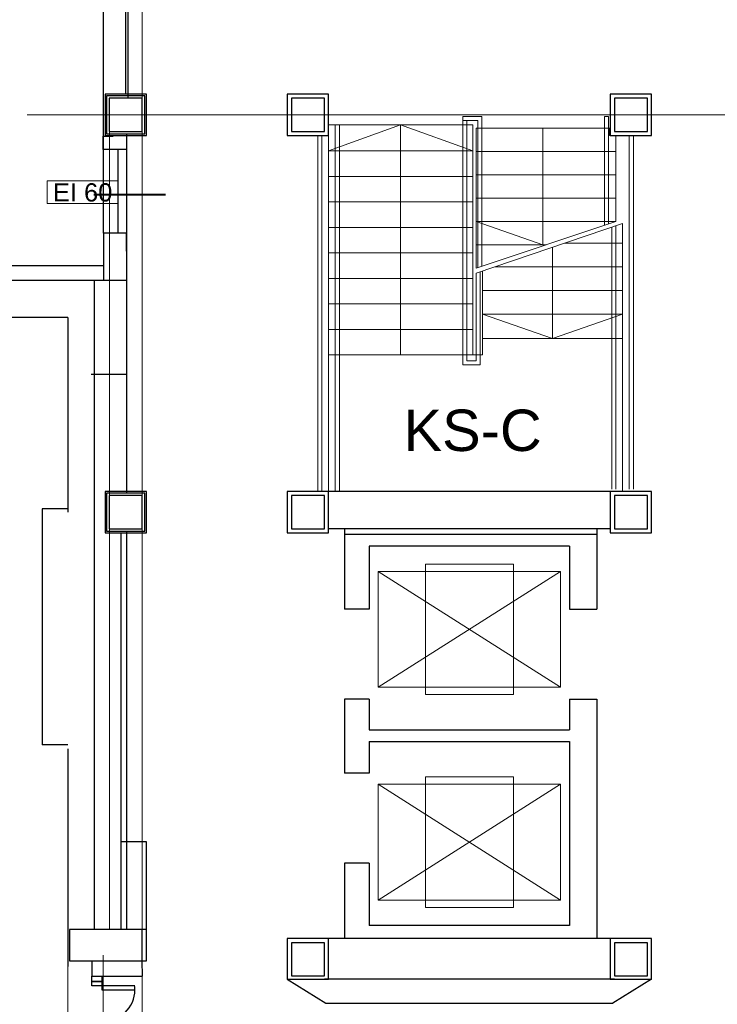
# Model space of a CAD drawing. Header units: millimetres. Extents: x 6612729504 to 6612744462, y 5733542327 to 5733549367.
# Tile 57 of 109: x 6612738035 to 6612738877, y 5733545071 to 5733546260. Entities that reach past the tile are written whole.
import ezdxf

# ---------------------------------------------------------------- set-up
doc = ezdxf.new("R2010")
doc.units = ezdxf.units.MM
doc.header["$MEASUREMENT"] = 0
doc.header["$XCLIPFRAME"] = 0
for name, color, linetype in [('!!!!_CIENKIE czerwone LINIE', 7, 'Continuous'), ('!!!!_SCIANY GRUBE', 7, 'Continuous'), ('___OPISY', 7, 'Continuous'), ('A_Stolarka_drzw_wew', 192, 'Continuous'), ('A_Stolarka_okna', 7, 'Continuous'), ('dwa_SCHODY', 7, 'Continuous'), ('dwa_SCHODY-balustr itp', 7, 'Continuous'), ('dwa_TEXT', 7, 'Continuous'), ('inw_PODCIĄGI', 7, 'Continuous'), ('inw_WIDOK', 7, 'Continuous'), ('OSIE', 7, 'Continuous'), ('WIDOK', 7, 'Continuous')]:
    doc.layers.add(name, color=color, linetype=linetype)
doc.styles.add('GENERATED_STYLE_1', font='arial.ttf')
picture_1 = doc.add_image_def('image1.jpg', size_in_pixel=(216, 320))

msp = doc.modelspace()

# ---------------------------------------------------------------- linework, layer by layer
at = {"layer": '!!!!_CIENKIE czerwone LINIE', "color": 252, "lineweight": 20}
msp.add_lwpolyline([(6612738153.160541, 5733546065.107563), (6612738067.529394, 5733546065.107563), (6612738067.529394, 5733546037.565586), (6612738153.160541, 5733546037.565586)], close=True, dxfattribs=at)
msp.add_lwpolyline([(6612738067.529394, 5733546037.565586), (6612738153.160541, 5733546037.565586)], dxfattribs=at)
at = {"layer": '!!!!_SCIANY GRUBE', "color": 252, "lineweight": 30}
for p, q in [((6612738135.516488, 5733546119.844685), (6612738135.516488, 5733546367.844632)), ((6612738135.516488, 5733546118.844685), (6612738135.516488, 5733546367.844632)), ((6612738165.516487, 5733546164.844685), (6612738165.516487, 5733546362.844685)), ((6612738135.516487, 5733546103.015399), (6612738135.516487, 5733546313.024934)), ((6612738162.516488, 5733546169.844685), (6612738162.516488, 5733546319.844685)), ((6612738135.516488, 5733546118.844685), (6612738147.516488, 5733546118.844685)), ((6612738135.516488, 5733546118.844685), (6612738147.516488, 5733546118.844685)), ((6612738147.516487, 5733546121.844685), (6612738163.516487, 5733546121.844685)), ((6612738147.516488, 5733546119.844685), (6612738163.516488, 5733546119.844685)), ((6612738147.516488, 5733546118.844685), (6612738147.516488, 5733546119.844685)), ((6612738147.516488, 5733546119.844685), (6612738163.516488, 5733546119.844685)), ((6612738147.516488, 5733546118.844685), (6612738147.516488, 5733546119.844685)), ((6612738135.516487, 5733545980.082879), (6612738135.516487, 5733545975.082879)), ((6612738163.427757, 5733545980.082879), (6612738163.427757, 5733545831.565315)), ((6612738163.516487, 5733545944.844685), (6612737753.516487, 5733545944.844685)), ((6612738124.516487, 5733545944.844685), (6612738124.516487, 5733545160.844683)), ((6612738124.516488, 5733545944.844684), (6612738124.516488, 5733545160.844683)), ((6612738124.516488, 5733545944.844684), (6612738124.516488, 5733545160.844683)), ((6612738163.516487, 5733545941.844685), (6612738163.516487, 5733545687.844684)), ((6612738163.516488, 5733545941.844684), (6612738163.516488, 5733545689.844684)), ((6612738163.516488, 5733545941.844684), (6612738163.516488, 5733545689.844684)), ((6612738092.516487, 5733545899.844685), (6612737756.516487, 5733545899.844685)), ((6612738092.516487, 5733545899.844685), (6612738092.516487, 5733545668.844684)), ((6612738092.516488, 5733545899.844684), (6612738092.516488, 5733545664.844684)), ((6612738120.910397, 5733545831.565315), (6612738163.427757, 5733545831.565315)), ((6612738747.516489, 5733545689.844684), (6612738357.516488, 5733545689.844684)), ((6612738747.516489, 5733545689.844684), (6612738407.516488, 5733545689.844684)), ((6612738747.516489, 5733545689.844684), (6612738407.516488, 5733545689.844684)), ((6612738061.516487, 5733545668.844684), (6612738061.516487, 5733545383.844684)), ((6612738092.516487, 5733545668.844684), (6612738061.516487, 5733545668.844684)), ((6612738061.516487, 5733545668.844684), (6612738061.516487, 5733545383.844684)), ((6612738092.516487, 5733545668.844684), (6612738061.516487, 5733545668.844684)), ((6612738061.516487, 5733545668.844684), (6612738061.516487, 5733545383.844684)), ((6612738092.516487, 5733545668.844684), (6612738061.516487, 5733545668.844684)), ((6612738061.516487, 5733545668.844684), (6612738061.516487, 5733545383.844684)), ((6612738092.516487, 5733545668.844684), (6612738061.516487, 5733545668.844684)), ((6612738156.516488, 5733545639.844684), (6612738156.516488, 5733545160.844683)), ((6612738163.516487, 5733545641.844684), (6612738163.516487, 5733545160.844683)), ((6612738747.516489, 5733545644.844684), (6612738407.516488, 5733545644.844684)), ((6612738747.516489, 5733545644.844684), (6612738407.516488, 5733545644.844684)), ((6612738426.516489, 5733545644.844684), (6612738426.516489, 5733545547.844683)), ((6612738731.516489, 5733545637.844683), (6612738426.516489, 5733545637.844683)), ((6612738426.516489, 5733545637.844683), (6612738426.516489, 5733545547.844683)), ((6612738731.516489, 5733545637.844683), (6612738426.516489, 5733545637.844683)), ((6612738426.516489, 5733545637.844683), (6612738426.516489, 5733545547.844683)), ((6612738731.516489, 5733545644.844684), (6612738731.516489, 5733545547.844683)), ((6612738731.516489, 5733545637.844683), (6612738731.516489, 5733545547.844683)), ((6612738731.516489, 5733545637.844683), (6612738731.516489, 5733545547.844683)), ((6612738698.516489, 5733545623.844684), (6612738456.516488, 5733545623.844684)), ((6612738456.516488, 5733545623.844684), (6612738456.516488, 5733545547.844683)), ((6612738698.516489, 5733545623.844684), (6612738456.516488, 5733545623.844684)), ((6612738456.516488, 5733545623.844684), (6612738456.516488, 5733545547.844683)), ((6612738698.516489, 5733545623.844684), (6612738698.516489, 5733545547.844683)), ((6612738698.516489, 5733545623.844684), (6612738698.516489, 5733545547.844683)), ((6612738456.516488, 5733545547.844683), (6612738426.516489, 5733545547.844683)), ((6612738456.516488, 5733545547.844683), (6612738426.516489, 5733545547.844683)), ((6612738698.516489, 5733545547.844683), (6612738731.516489, 5733545547.844683)), ((6612738698.516489, 5733545547.844683), (6612738731.516489, 5733545547.844683)), ((6612738426.516489, 5733545438.844683), (6612738426.516489, 5733545349.844683)), ((6612738456.516488, 5733545438.844683), (6612738426.516489, 5733545438.844683)), ((6612738426.516489, 5733545438.844683), (6612738426.516489, 5733545349.844683)), ((6612738456.516488, 5733545438.844683), (6612738426.516489, 5733545438.844683)), ((6612738426.516489, 5733545438.844683), (6612738426.516489, 5733545349.844683)), ((6612738456.516488, 5733545438.844683), (6612738456.516488, 5733545401.844684)), ((6612738456.516488, 5733545438.844683), (6612738456.516488, 5733545401.844684)), ((6612738698.516489, 5733545438.844683), (6612738698.516489, 5733545401.844684)), ((6612738698.516489, 5733545438.844683), (6612738731.516489, 5733545438.844683)), ((6612738698.516489, 5733545438.844683), (6612738698.516489, 5733545401.844684)), ((6612738698.516489, 5733545438.844683), (6612738731.516489, 5733545438.844683)), ((6612738731.516489, 5733545438.844683), (6612738731.516489, 5733545226.844683)), ((6612738731.516489, 5733545438.844683), (6612738731.516489, 5733545149.844683)), ((6612738731.516489, 5733545438.844683), (6612738731.516489, 5733545226.844683)), ((6612738456.516488, 5733545401.844684), (6612738698.516489, 5733545401.844684)), ((6612738456.516488, 5733545401.844684), (6612738698.516489, 5733545401.844684)), ((6612738456.516488, 5733545387.844683), (6612738456.516488, 5733545349.844683)), ((6612738456.516488, 5733545387.844683), (6612738698.516489, 5733545387.844683)), ((6612738456.516488, 5733545387.844683), (6612738456.516488, 5733545349.844683)), ((6612738456.516488, 5733545387.844683), (6612738698.516489, 5733545387.844683)), ((6612738698.516489, 5733545387.844683), (6612738698.516489, 5733545226.844683)), ((6612738698.516489, 5733545387.844683), (6612738698.516489, 5733545226.844683)), ((6612738092.516487, 5733545383.844684), (6612738061.516487, 5733545383.844684)), ((6612738092.516487, 5733545383.844684), (6612738061.516487, 5733545383.844684)), ((6612738092.516487, 5733545383.844684), (6612738061.516487, 5733545383.844684)), ((6612738092.516487, 5733545383.844684), (6612738061.516487, 5733545383.844684)), ((6612738092.516487, 5733545379.11022), (6612738092.516487, 5733545116.118355)), ((6612738456.516488, 5733545349.844683), (6612738426.516489, 5733545349.844683)), ((6612738456.516488, 5733545349.844683), (6612738426.516489, 5733545349.844683)), ((6612738426.516489, 5733545240.844683), (6612738426.516489, 5733545151.844683)), ((6612738456.516488, 5733545240.844683), (6612738426.516489, 5733545240.844683)), ((6612738426.516489, 5733545240.844683), (6612738426.516489, 5733545151.844683)), ((6612738456.516488, 5733545240.844683), (6612738426.516489, 5733545240.844683)), ((6612738426.516489, 5733545240.844683), (6612738426.516489, 5733545149.844683)), ((6612738456.516488, 5733545240.844683), (6612738456.516488, 5733545165.844683)), ((6612738456.516488, 5733545240.844683), (6612738456.516488, 5733545165.844683)), ((6612738698.516489, 5733545226.844683), (6612738698.516489, 5733545165.844683)), ((6612738698.516489, 5733545226.844683), (6612738698.516489, 5733545165.844683)), ((6612738731.516489, 5733545226.844683), (6612738731.516489, 5733545151.844683)), ((6612738731.516489, 5733545226.844683), (6612738731.516489, 5733545151.844683)), ((6612738698.516489, 5733545165.844683), (6612738456.516488, 5733545165.844683)), ((6612738698.516489, 5733545165.844683), (6612738456.516488, 5733545165.844683)), ((6612738752.516488, 5733545149.844683), (6612738402.516488, 5733545149.844683)), ((6612738752.516488, 5733545149.844683), (6612738402.516488, 5733545149.844683)), ((6612738121.627832, 5733545122.844683), (6612738121.627832, 5733545104.354948)), ((6612738752.516488, 5733545100.844683), (6612738402.516488, 5733545100.844683)), ((6612738752.516488, 5733545100.844683), (6612738402.516488, 5733545100.844683)), ((6612738404.249774, 5733545071.844683), (6612738577.516488, 5733545071.844683)), ((6612738578.016488, 5733545071.844683), (6612738750.783203, 5733545071.844683))]:
    msp.add_line(p, q, dxfattribs=at)
for points in [[(6612738137.516488, 5733546119.844685), (6612738187.516488, 5733546119.844685), (6612738187.516488, 5733546169.844685), (6612738137.516488, 5733546169.844685)], [(6612738357.516488, 5733546119.844685), (6612738407.516488, 5733546119.844685), (6612738407.516488, 5733546169.844685), (6612738357.516488, 5733546169.844685)], [(6612738357.516488, 5733546119.844685), (6612738407.516488, 5733546119.844685), (6612738407.516488, 5733546169.844685), (6612738357.516488, 5733546169.844685)], [(6612738747.516489, 5733546119.844685), (6612738797.516488, 5733546119.844685), (6612738797.516488, 5733546169.844685), (6612738747.516489, 5733546169.844685)], [(6612738747.516489, 5733546119.844685), (6612738797.516488, 5733546119.844685), (6612738797.516488, 5733546169.844685), (6612738747.516489, 5733546169.844685)], [(6612738142.516488, 5733546124.844685), (6612738182.516488, 5733546124.844685), (6612738182.516488, 5733546164.844685), (6612738142.516488, 5733546164.844685)], [(6612738142.516488, 5733546124.844685), (6612738182.516488, 5733546124.844685), (6612738182.516488, 5733546164.844685), (6612738142.516488, 5733546164.844685)], [(6612738142.516488, 5733546124.844685), (6612738182.516488, 5733546124.844685), (6612738182.516488, 5733546164.844685), (6612738142.516488, 5733546164.844685)], [(6612738142.516488, 5733546124.844685), (6612738182.516488, 5733546124.844685), (6612738182.516488, 5733546164.844685), (6612738142.516488, 5733546164.844685)], [(6612738362.516488, 5733546124.844685), (6612738402.516488, 5733546124.844685), (6612738402.516488, 5733546164.844685), (6612738362.516488, 5733546164.844685)], [(6612738362.516488, 5733546124.844685), (6612738402.516488, 5733546124.844685), (6612738402.516488, 5733546164.844685), (6612738362.516488, 5733546164.844685)], [(6612738362.516488, 5733546124.844685), (6612738402.516488, 5733546124.844685), (6612738402.516488, 5733546164.844685), (6612738362.516488, 5733546164.844685)], [(6612738362.516488, 5733546124.844685), (6612738402.516488, 5733546124.844685), (6612738402.516488, 5733546164.844685), (6612738362.516488, 5733546164.844685)], [(6612738362.516488, 5733546124.844685), (6612738402.516488, 5733546124.844685), (6612738402.516488, 5733546164.844685), (6612738362.516488, 5733546164.844685)], [(6612738362.516488, 5733546124.844685), (6612738402.516488, 5733546124.844685), (6612738402.516488, 5733546164.844685), (6612738362.516488, 5733546164.844685)], [(6612738362.516488, 5733546124.844685), (6612738402.516488, 5733546124.844685), (6612738402.516488, 5733546164.844685), (6612738362.516488, 5733546164.844685)], [(6612738362.516488, 5733546124.844685), (6612738402.516488, 5733546124.844685), (6612738402.516488, 5733546164.844685), (6612738362.516488, 5733546164.844685)], [(6612738362.516488, 5733546124.844685), (6612738402.516488, 5733546124.844685), (6612738402.516488, 5733546164.844685), (6612738362.516488, 5733546164.844685)], [(6612738362.516488, 5733546124.844685), (6612738402.516488, 5733546124.844685), (6612738402.516488, 5733546164.844685), (6612738362.516488, 5733546164.844685)], [(6612738362.516488, 5733546124.844685), (6612738402.516488, 5733546124.844685), (6612738402.516488, 5733546164.844685), (6612738362.516488, 5733546164.844685)], [(6612738362.516488, 5733546124.844685), (6612738402.516488, 5733546124.844685), (6612738402.516488, 5733546164.844685), (6612738362.516488, 5733546164.844685)], [(6612738752.516488, 5733546124.844685), (6612738792.516489, 5733546124.844685), (6612738792.516489, 5733546164.844685), (6612738752.516488, 5733546164.844685)], [(6612738752.516488, 5733546124.844685), (6612738792.516489, 5733546124.844685), (6612738792.516489, 5733546164.844685), (6612738752.516488, 5733546164.844685)], [(6612738752.516488, 5733546124.844685), (6612738792.516489, 5733546124.844685), (6612738792.516489, 5733546164.844685), (6612738752.516488, 5733546164.844685)], [(6612738752.516488, 5733546124.844685), (6612738792.516489, 5733546124.844685), (6612738792.516489, 5733546164.844685), (6612738752.516488, 5733546164.844685)], [(6612738752.516488, 5733546124.844685), (6612738792.516489, 5733546124.844685), (6612738792.516489, 5733546164.844685), (6612738752.516488, 5733546164.844685)], [(6612738752.516488, 5733546124.844685), (6612738792.516489, 5733546124.844685), (6612738792.516489, 5733546164.844685), (6612738752.516488, 5733546164.844685)], [(6612738752.516488, 5733546124.844685), (6612738792.516489, 5733546124.844685), (6612738792.516489, 5733546164.844685), (6612738752.516488, 5733546164.844685)], [(6612738752.516488, 5733546124.844685), (6612738792.516489, 5733546124.844685), (6612738792.516489, 5733546164.844685), (6612738752.516488, 5733546164.844685)], [(6612738752.516488, 5733546124.844685), (6612738792.516489, 5733546124.844685), (6612738792.516489, 5733546164.844685), (6612738752.516488, 5733546164.844685)], [(6612738752.516488, 5733546124.844685), (6612738792.516489, 5733546124.844685), (6612738792.516489, 5733546164.844685), (6612738752.516488, 5733546164.844685)], [(6612738752.516488, 5733546124.844685), (6612738792.516489, 5733546124.844685), (6612738792.516489, 5733546164.844685), (6612738752.516488, 5733546164.844685)], [(6612738752.516488, 5733546124.844685), (6612738792.516489, 5733546124.844685), (6612738792.516489, 5733546164.844685), (6612738752.516488, 5733546164.844685)], [(6612738137.516488, 5733545639.844684), (6612738187.516488, 5733545639.844684), (6612738187.516488, 5733545689.844684), (6612738137.516488, 5733545689.844684)], [(6612738142.516488, 5733545644.844684), (6612738182.516488, 5733545644.844684), (6612738182.516488, 5733545684.844684), (6612738142.516488, 5733545684.844684)], [(6612738142.516488, 5733545644.844684), (6612738182.516488, 5733545644.844684), (6612738182.516488, 5733545684.844684), (6612738142.516488, 5733545684.844684)], [(6612738357.516488, 5733545639.844684), (6612738407.516488, 5733545639.844684), (6612738407.516488, 5733545689.844684), (6612738357.516488, 5733545689.844684)], [(6612738357.516488, 5733545639.844684), (6612738407.516488, 5733545639.844684), (6612738407.516488, 5733545689.844684), (6612738357.516488, 5733545689.844684)], [(6612738362.516488, 5733545644.844684), (6612738402.516488, 5733545644.844684), (6612738402.516488, 5733545684.844684), (6612738362.516488, 5733545684.844684)], [(6612738362.516488, 5733545644.844684), (6612738402.516488, 5733545644.844684), (6612738402.516488, 5733545684.844684), (6612738362.516488, 5733545684.844684)], [(6612738362.516488, 5733545644.844684), (6612738402.516488, 5733545644.844684), (6612738402.516488, 5733545684.844684), (6612738362.516488, 5733545684.844684)], [(6612738362.516488, 5733545644.844684), (6612738402.516488, 5733545644.844684), (6612738402.516488, 5733545684.844684), (6612738362.516488, 5733545684.844684)], [(6612738362.516488, 5733545644.844684), (6612738402.516488, 5733545644.844684), (6612738402.516488, 5733545684.844684), (6612738362.516488, 5733545684.844684)], [(6612738362.516488, 5733545644.844684), (6612738402.516488, 5733545644.844684), (6612738402.516488, 5733545684.844684), (6612738362.516488, 5733545684.844684)], [(6612738362.516488, 5733545644.844684), (6612738402.516488, 5733545644.844684), (6612738402.516488, 5733545684.844684), (6612738362.516488, 5733545684.844684)], [(6612738362.516488, 5733545644.844684), (6612738402.516488, 5733545644.844684), (6612738402.516488, 5733545684.844684), (6612738362.516488, 5733545684.844684)], [(6612738747.516489, 5733545639.844684), (6612738797.516488, 5733545639.844684), (6612738797.516488, 5733545689.844684), (6612738747.516489, 5733545689.844684)], [(6612738747.516489, 5733545639.844684), (6612738797.516488, 5733545639.844684), (6612738797.516488, 5733545689.844684), (6612738747.516489, 5733545689.844684)], [(6612738752.516488, 5733545644.844684), (6612738792.516489, 5733545644.844684), (6612738792.516489, 5733545684.844684), (6612738752.516488, 5733545684.844684)], [(6612738752.516488, 5733545644.844684), (6612738792.516489, 5733545644.844684), (6612738792.516489, 5733545684.844684), (6612738752.516488, 5733545684.844684)], [(6612738752.516488, 5733545644.844684), (6612738792.516489, 5733545644.844684), (6612738792.516489, 5733545684.844684), (6612738752.516488, 5733545684.844684)], [(6612738752.516488, 5733545644.844684), (6612738792.516489, 5733545644.844684), (6612738792.516489, 5733545684.844684), (6612738752.516488, 5733545684.844684)], [(6612738752.516488, 5733545644.844684), (6612738792.516489, 5733545644.844684), (6612738792.516489, 5733545684.844684), (6612738752.516488, 5733545684.844684)], [(6612738752.516488, 5733545644.844684), (6612738792.516489, 5733545644.844684), (6612738792.516489, 5733545684.844684), (6612738752.516488, 5733545684.844684)], [(6612738752.516488, 5733545644.844684), (6612738792.516489, 5733545644.844684), (6612738792.516489, 5733545684.844684), (6612738752.516488, 5733545684.844684)], [(6612738752.516488, 5733545644.844684), (6612738792.516489, 5733545644.844684), (6612738792.516489, 5733545684.844684), (6612738752.516488, 5733545684.844684)], [(6612738094.516488, 5733545122.844683), (6612738187.516488, 5733545122.844683), (6612738187.516488, 5733545160.844683), (6612738094.516488, 5733545160.844683)], [(6612738094.516488, 5733545122.844683), (6612738187.516488, 5733545122.844683), (6612738187.516488, 5733545160.844683), (6612738094.516488, 5733545160.844683)], [(6612738357.516488, 5733545100.844683), (6612738407.516488, 5733545100.844683), (6612738407.516488, 5733545149.844683), (6612738357.516488, 5733545149.844683)], [(6612738747.516489, 5733545100.844683), (6612738797.516488, 5733545100.844683), (6612738797.516488, 5733545149.844683), (6612738747.516489, 5733545149.844683)], [(6612738362.516488, 5733545104.844683), (6612738402.516488, 5733545104.844683), (6612738402.516488, 5733545144.844683), (6612738362.516488, 5733545144.844683)], [(6612738362.516488, 5733545104.844683), (6612738402.516488, 5733545104.844683), (6612738402.516488, 5733545144.844683), (6612738362.516488, 5733545144.844683)], [(6612738752.516488, 5733545104.844683), (6612738792.516489, 5733545104.844683), (6612738792.516489, 5733545144.844683), (6612738752.516488, 5733545144.844683)], [(6612738752.516488, 5733545104.844683), (6612738792.516489, 5733545104.844683), (6612738792.516489, 5733545144.844683), (6612738752.516488, 5733545144.844683)]]:
    msp.add_lwpolyline(points, close=True, dxfattribs=at)
at = {"layer": '!!!!_SCIANY GRUBE', "color": 252, "lineweight": 30, "flags": 128}
for points in [[(6612738139.516487, 5733546121.844685), (6612738185.516487, 5733546121.844685), (6612738185.516487, 5733546167.844685), (6612738139.516487, 5733546167.844685)], [(6612738142.516487, 5733546124.844685), (6612738182.516487, 5733546124.844685), (6612738182.516487, 5733546164.844685), (6612738142.516487, 5733546164.844685)], [(6612738142.516487, 5733546124.844685), (6612738182.516487, 5733546124.844685), (6612738182.516487, 5733546164.844685), (6612738142.516487, 5733546164.844685)], [(6612738139.427757, 5733545641.844684), (6612738185.427757, 5733545641.844684), (6612738185.427757, 5733545687.844684), (6612738139.427757, 5733545687.844684)], [(6612738139.516487, 5733545641.844684), (6612738185.516487, 5733545641.844684), (6612738185.516487, 5733545687.844684), (6612738139.516487, 5733545687.844684)], [(6612738139.516487, 5733545641.844684), (6612738185.516487, 5733545641.844684), (6612738185.516487, 5733545687.844684), (6612738139.516487, 5733545687.844684)], [(6612738139.516487, 5733545641.844684), (6612738185.516487, 5733545641.844684), (6612738185.516487, 5733545687.844684), (6612738139.516487, 5733545687.844684)], [(6612738139.516487, 5733545641.844684), (6612738185.516487, 5733545641.844684), (6612738185.516487, 5733545687.844684), (6612738139.516487, 5733545687.844684)], [(6612738142.427757, 5733545644.844684), (6612738182.427757, 5733545644.844684), (6612738182.427757, 5733545684.844684), (6612738142.427757, 5733545684.844684)], [(6612738142.427757, 5733545644.844684), (6612738182.427757, 5733545644.844684), (6612738182.427757, 5733545684.844684), (6612738142.427757, 5733545684.844684)], [(6612738142.516487, 5733545644.844684), (6612738182.516487, 5733545644.844684), (6612738182.516487, 5733545684.844684), (6612738142.516487, 5733545684.844684)], [(6612738142.516487, 5733545644.844684), (6612738182.516487, 5733545644.844684), (6612738182.516487, 5733545684.844684), (6612738142.516487, 5733545684.844684)], [(6612738142.516487, 5733545644.844684), (6612738182.516487, 5733545644.844684), (6612738182.516487, 5733545684.844684), (6612738142.516487, 5733545684.844684)], [(6612738142.516487, 5733545644.844684), (6612738182.516487, 5733545644.844684), (6612738182.516487, 5733545684.844684), (6612738142.516487, 5733545684.844684)], [(6612738142.516487, 5733545644.844684), (6612738182.516487, 5733545644.844684), (6612738182.516487, 5733545684.844684), (6612738142.516487, 5733545684.844684)], [(6612738142.516487, 5733545644.844684), (6612738182.516487, 5733545644.844684), (6612738182.516487, 5733545684.844684), (6612738142.516487, 5733545684.844684)], [(6612738094.516487, 5733545122.844683), (6612738182.516487, 5733545122.844683), (6612738182.516487, 5733545160.844683), (6612738094.516487, 5733545160.844683)], [(6612738094.516487, 5733545122.844683), (6612738182.516487, 5733545122.844683), (6612738182.516487, 5733545160.844683), (6612738094.516487, 5733545160.844683)], [(6612738094.516487, 5733545122.844683), (6612738182.516487, 5733545122.844683), (6612738182.516487, 5733545160.844683), (6612738094.516487, 5733545160.844683)]]:
    msp.add_lwpolyline(points, close=True, dxfattribs=at)
for points in [[(6612738163.516487, 5733546121.844685), (6612738163.516487, 5733546103.015399), (6612738135.427757, 5733546103.015399), (6612738135.427757, 5733546118.844685)], [(6612738163.427757, 5733545980.082879), (6612738163.427757, 5733546002.015399), (6612738135.516487, 5733546002.015399), (6612738135.516487, 5733545944.844685)], [(6612737753.516487, 5733545962.844685), (6612738135.516487, 5733545962.844685)], [(6612738182.774474, 5733545104.354948), (6612738182.516487, 5733545122.844683)], [(6612738121.627832, 5733545104.354948), (6612738182.774474, 5733545104.354948)]]:
    msp.add_lwpolyline(points, dxfattribs=at)
at = {"layer": '!!!!_SCIANY GRUBE', "color": 252, "lineweight": 30}
for points in [[(6612738187.516488, 5733545160.844683), (6612738187.516488, 5733545266.844684), (6612738156.516488, 5733545266.844684)], [(6612738357.516488, 5733545100.844683), (6612738404.249774, 5733545071.844683)], [(6612738797.516488, 5733545100.844683), (6612738750.783203, 5733545071.844683)]]:
    msp.add_lwpolyline(points, dxfattribs=at)
at = {"layer": 'A_Stolarka_drzw_wew', "color": 252, "lineweight": 30}
for p, q in [((6612738121.627832, 5733545104.354948), (6612738133.627832, 5733545104.354948)), ((6612738121.627832, 5733545097.854948), (6612738121.627832, 5733545104.354948)), ((6612738133.627832, 5733545104.354948), (6612738133.627832, 5733545097.854948)), ((6612738121.627832, 5733545097.854948), (6612738133.627832, 5733545097.854948)), ((6612738121.627832, 5733545092.854948), (6612738121.627832, 5733545097.854948)), ((6612738133.627832, 5733545097.854948), (6612738121.627832, 5733545097.854948)), ((6612738133.627832, 5733545092.854948), (6612738121.627832, 5733545092.854948)), ((6612738133.627832, 5733545097.854948), (6612738133.627832, 5733545092.854948)), ((6612738173.627832, 5733545092.854948), (6612738133.627832, 5733545092.854948)), ((6612738133.627832, 5733545092.854948), (6612738133.627832, 5733545087.854948)), ((6612738133.627832, 5733545087.854948), (6612738173.627832, 5733545087.854948)), ((6612738133.627832, 5733545087.854948), (6612738173.627832, 5733545087.854948)), ((6612738173.627832, 5733545086.854948), (6612738173.627832, 5733545091.854948))]:
    msp.add_line(p, q, dxfattribs=at)
msp.add_arc((6612738136.312131, 5733545087.826634), 37.315712, 266.091205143, 0.043713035, dxfattribs=at)
at = {"layer": 'A_Stolarka_okna', "color": 252, "lineweight": 40}
msp.add_line((6612738124.097784, 5733546048.626696), (6612738210.608646, 5733546048.626696), dxfattribs=at)
at = {"layer": 'dwa_SCHODY', "color": 252, "lineweight": 18}
for p, q in [((6612738762.516489, 5733546013.444683), (6612738762.516489, 5733545689.844684)), ((6612738762.516489, 5733545989.844684), (6612738692.789216, 5733545989.844684)), ((6612738593.516488, 5733545956.244684), (6612738593.516488, 5733545874.844685)), ((6612738762.516489, 5733545961.244683), (6612738608.289216, 5733545961.244683)), ((6612738762.516489, 5733545932.644684), (6612738593.516488, 5733545932.644684)), ((6612738762.516489, 5733545904.044683), (6612738593.516488, 5733545904.044683)), ((6612738762.516489, 5733545874.844685), (6612738593.516488, 5733545874.844685))]:
    msp.add_line(p, q, dxfattribs=at)
for points in [[(6612738407.516488, 5733546144.844684), (6612738407.516488, 5733545689.844684)], [(6612738581.516488, 5733546132.844684), (6612738407.516488, 5733546132.844684)], [(6612738581.516488, 5733545854.844684), (6612738581.516488, 5733546132.844684)], [(6612738585.516489, 5733546128.844685), (6612738746.516488, 5733546128.844685)], [(6612738585.516489, 5733546128.844685), (6612738585.516489, 5733545959.644684)], [(6612738585.516489, 5733546128.844685), (6612738585.516489, 5733545987.844685)], [(6612738746.516488, 5733546128.844685), (6612738746.516488, 5733546119.844685), (6612738754.516489, 5733546119.844685)], [(6612738746.516488, 5733546128.844685), (6612738746.516488, 5733546119.844685), (6612738754.516489, 5733546119.844685)], [(6612738754.516489, 5733546119.844685), (6612738754.516489, 5733546016.044683)], [(6612738407.516488, 5733546101.244684), (6612738581.516488, 5733546101.244684)], [(6612738585.516489, 5733546100.644685), (6612738754.516489, 5733546100.644685)], [(6612738407.516488, 5733546070.444684), (6612738581.516488, 5733546070.444684)], [(6612738585.516489, 5733546072.444684), (6612738754.516489, 5733546072.444684)], [(6612738407.516488, 5733546039.644684), (6612738581.516488, 5733546039.644684)], [(6612738585.516489, 5733546044.244684), (6612738754.516489, 5733546044.244684)], [(6612738585.516489, 5733546016.044683), (6612738754.516489, 5733546016.044683)], [(6612738407.516488, 5733546008.844684), (6612738581.516488, 5733546008.844684)], [(6612738762.516489, 5733545765.840576), (6612738762.516489, 5733546013.444683)], [(6612738585.516489, 5733545987.844685), (6612738670.016489, 5733545987.844685)], [(6612738407.516488, 5733545978.044684), (6612738581.516488, 5733545978.044684)], [(6612738407.516488, 5733545947.244684), (6612738581.516488, 5733545947.244684)], [(6612738407.516488, 5733545916.444684), (6612738581.516488, 5733545916.444684)], [(6612738407.516488, 5733545885.644684), (6612738581.516488, 5733545885.644684)], [(6612738581.516488, 5733545854.844684), (6612738593.516488, 5733545854.844684), (6612738593.516488, 5733545874.844685)], [(6612738407.516488, 5733545854.844684), (6612738581.516488, 5733545854.844684)], [(6612738569.516489, 5733545854.844684), (6612738581.516488, 5733545854.844684)], [(6612738407.516488, 5733545689.844684), (6612738762.516489, 5733545689.844684)]]:
    msp.add_lwpolyline(points, dxfattribs=at)
at = {"layer": 'dwa_SCHODY-balustr itp', "color": 252, "lineweight": 20}
for points in [[(6612738592.516489, 5733545961.980779), (6612738592.516489, 5733546142.844685), (6612738569.516489, 5733546142.844685)], [(6612738569.516489, 5733546142.844685), (6612738569.516489, 5733545842.844684)], [(6612738587.516488, 5733545960.31214), (6612738587.516488, 5733546137.844684), (6612738569.516489, 5733546137.844684)], [(6612738574.516489, 5733546137.844684), (6612738574.516489, 5733545847.844684)], [(6612738740.516489, 5733546011.372495), (6612738740.516489, 5733546142.844685)], [(6612738740.516489, 5733546142.844685), (6612738745.516489, 5733546142.844685)], [(6612738745.516489, 5733546013.041134), (6612738745.516489, 5733546142.844685)], [(6612738415.516489, 5733546132.844684), (6612738415.516489, 5733545689.844684)], [(6612738420.516489, 5733546132.844684), (6612738420.516489, 5733545689.844684)], [(6612738394.516488, 5733546119.844685), (6612738394.516488, 5733545689.844684)], [(6612738399.516489, 5733546119.844685), (6612738399.516489, 5733545689.844684)], [(6612738770.516489, 5733546119.844685), (6612738770.516489, 5733545692.844684)], [(6612738775.516489, 5733546119.844685), (6612738775.516489, 5733545692.844684)], [(6612738749.516489, 5733546009.044683), (6612738749.516489, 5733545692.844684)], [(6612738754.516489, 5733546010.736992), (6612738754.516489, 5733545692.844684)], [(6612738585.516489, 5733545953.536992), (6612738585.516489, 5733545847.844684)], [(6612738590.516489, 5733545955.2293), (6612738590.516489, 5733545842.844684)], [(6612738569.516489, 5733545842.844684), (6612738590.516489, 5733545842.844684)], [(6612738574.516489, 5733545847.844684), (6612738585.516489, 5733545847.844684)]]:
    msp.add_lwpolyline(points, dxfattribs=at)
at = {"layer": 'dwa_TEXT', "color": 252, "lineweight": 20}
for points in [[(6612738581.516488, 5733546101.244684), (6612738494.516489, 5733546132.844684), (6612738407.516488, 5733546101.244684)], [(6612738494.516489, 5733545854.844684), (6612738494.516489, 5733546132.844684)], [(6612738666.016489, 5733546128.844685), (6612738666.016489, 5733545987.844685)], [(6612738754.516489, 5733546016.044683), (6612738585.516489, 5733545959.644684)], [(6612738585.516489, 5733546016.044683), (6612738666.016489, 5733545987.844685)], [(6612738585.516489, 5733545953.536992), (6612738762.516489, 5733546013.444683)], [(6612738678.016489, 5733545874.844685), (6612738678.016489, 5733545984.844684)], [(6612738593.516488, 5733545904.044683), (6612738678.016489, 5733545874.844685), (6612738762.516489, 5733545904.044683)]]:
    msp.add_lwpolyline(points, dxfattribs=at)
at = {"layer": 'inw_PODCIĄGI', "color": 252, "lineweight": 18}
for p, q in [((6612738182.516487, 5733546164.844685), (6612738182.516487, 5733546289.844685)), ((6612738142.785286, 5733545684.844684), (6612738142.785286, 5733546124.844685)), ((6612738182.427757, 5733545684.844684), (6612738182.427757, 5733546124.844685)), ((6612738182.516487, 5733545684.844684), (6612738182.516487, 5733546124.844685)), ((6612738142.785286, 5733545160.844683), (6612738142.785286, 5733545644.844684)), ((6612738182.427757, 5733545160.844683), (6612738182.427757, 5733545644.844684)), ((6612738135.387844, 5733545129.844683), (6612738135.387844, 5733544929.844683)), ((6612738182.516487, 5733545129.844683), (6612738182.516487, 5733544929.844683)), ((6612738092.516487, 5733545123.118355), (6612738092.516487, 5733544923.118355))]:
    msp.add_line(p, q, dxfattribs=at)
at = {"layer": 'inw_WIDOK', "color": 252, "lineweight": 30}
for p, q in [((6612738163.427757, 5733546121.844685), (6612738163.427757, 5733545941.844685)), ((6612738163.516487, 5733546121.844685), (6612738163.516487, 5733545941.844685))]:
    msp.add_line(p, q, dxfattribs=at)
at = {"layer": 'OSIE', "color": 252, "lineweight": 18}
msp.add_line((6612738043.663651, 5733546144.844684), (6612739111.369337, 5733546144.844684), dxfattribs=at)
msp.add_line((6612738043.663651, 5733546144.844684), (6612739111.369337, 5733546144.844684), dxfattribs=at)
at = {"layer": 'WIDOK', "color": 252, "lineweight": 30}
for p, q in [((6612738163.516487, 5733546121.844685), (6612738163.516487, 5733545941.844685)), ((6612738135.516487, 5733546002.015399), (6612738135.516487, 5733546102.749321)), ((6612738153.160541, 5733546103.015399), (6612738153.160541, 5733546002.015399))]:
    msp.add_line(p, q, dxfattribs=at)
at = {"layer": 'WIDOK', "color": 252, "lineweight": 18}
for p, q in [((6612738467.516489, 5733545453.344684), (6612738687.516489, 5733545593.344683)), ((6612738687.516489, 5733545453.344684), (6612738467.516489, 5733545593.344683)), ((6612738467.516489, 5733545453.344684), (6612738687.516489, 5733545593.344683)), ((6612738687.516489, 5733545453.344684), (6612738467.516489, 5733545593.344683)), ((6612738467.516489, 5733545336.344683), (6612738687.516489, 5733545196.344683)), ((6612738687.516489, 5733545336.344683), (6612738467.516489, 5733545196.344683)), ((6612738467.516489, 5733545336.344683), (6612738687.516489, 5733545196.344683)), ((6612738687.516489, 5733545336.344683), (6612738467.516489, 5733545196.344683))]:
    msp.add_line(p, q, dxfattribs=at)
for points in [[(6612738467.516489, 5733545593.344683), (6612738687.516489, 5733545593.344683), (6612738687.516489, 5733545453.344684), (6612738467.516489, 5733545453.344684)], [(6612738467.516489, 5733545593.344683), (6612738687.516489, 5733545593.344683), (6612738687.516489, 5733545453.344684), (6612738467.516489, 5733545453.344684)], [(6612738467.516489, 5733545196.344683), (6612738687.516489, 5733545196.344683), (6612738687.516489, 5733545336.344683), (6612738467.516489, 5733545336.344683)], [(6612738467.516489, 5733545196.344683), (6612738687.516489, 5733545196.344683), (6612738687.516489, 5733545336.344683), (6612738467.516489, 5733545336.344683)]]:
    msp.add_lwpolyline(points, close=True, dxfattribs=at)

# ---------------------------------------------------------------- texts
at = {"layer": '___OPISY', "color": 252, "lineweight": 20, "insert": (6612738074.654917, 5733546062.131815), "char_height": 22.00000003, "attachment_point": 1, "style": 'GENERATED_STYLE_1'}
msp.add_mtext('\\A1;{\\pql;\\fArial|b0|i0|c238|p38;EI \\fArial|b0|i0|c238|p38;6\\fArial|b0|i0|c238|p38;0}', dxfattribs=at)
at = {"layer": '___OPISY', "color": 252, "lineweight": 18, "insert": (6612738497.939411, 5733545788.772373), "char_height": 50.00000007, "attachment_point": 1, "style": 'GENERATED_STYLE_1'}
msp.add_mtext('\\A1;{\\pql;\\fArial|b0|i0|c238|p38;KS-C}', dxfattribs=at)

# ---------------------------------------------------------------- pictures from other files: only their frames are drawn
at = {"lineweight": 0}
image = msp.add_image(picture_1, insert=(6612738524.355537, 5733545444.587718), size_in_units=(106.321903, 157.51393), dxfattribs=at)
image.set_boundary_path([(-0.5, -0.5), (215.5, 319.5)])
image = msp.add_image(picture_1, insert=(6612738524.355537, 5733545187.587718), size_in_units=(106.321903, 157.51393), dxfattribs=at)
image.set_boundary_path([(-0.5, -0.5), (215.5, 319.5)])

doc.saveas('drawing.dxf')
